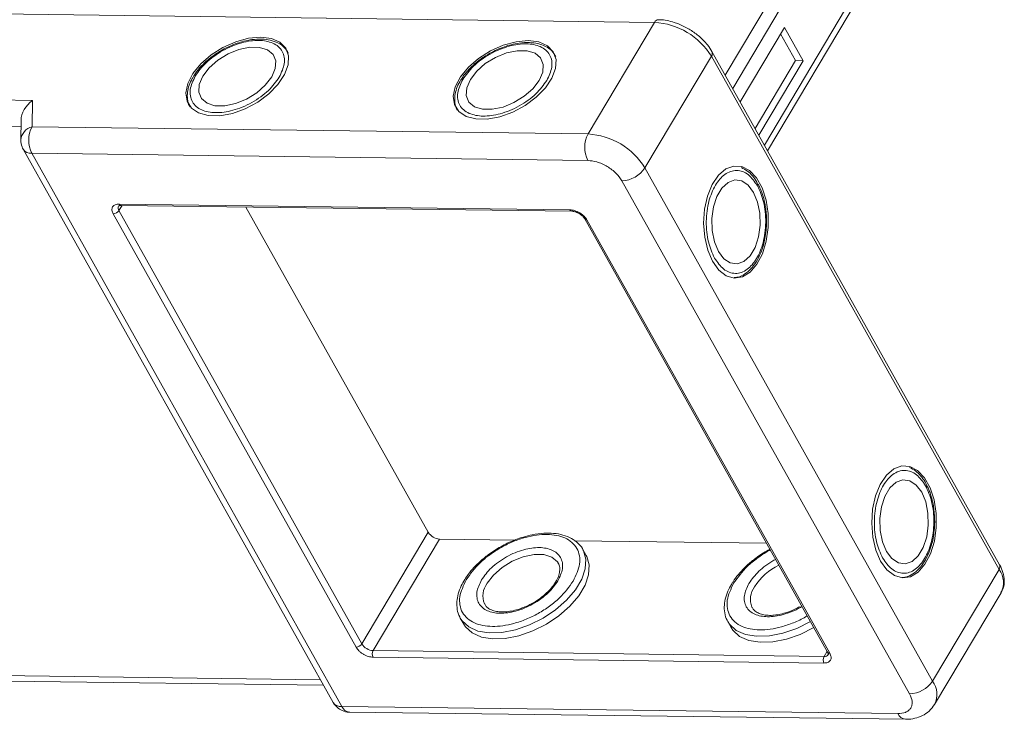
# Model space of a CAD drawing. Header units: millimetres. Extents: x -976 to 1106, y 28 to 1486.
# Tile 40 of 51: x 449 to 525, y 1284 to 1338. Entities that reach past the tile are written whole.
import ezdxf

# ---------------------------------------------------------------- set-up
doc = ezdxf.new("R2010")
doc.units = ezdxf.units.MM

msp = doc.modelspace()

# ---------------------------------------------------------------- linework, layer by layer
at = {"color": 7, "linetype": 'Continuous', "lineweight": 15}
for p, q in [((511.07, 1346.606), (503.203, 1333.379)), ((503.78, 1332.35), (511.948, 1346.084)), ((514.399, 1341.709), (506.231, 1327.975)), ((506.47, 1327.549), (514.461, 1340.986)), ((443.156, 1338.162), (497.747, 1337.459)), ((497.747, 1337.459), (492.62, 1328.84)), ((507.775, 1337.069), (504.356, 1331.321)), ((509.217, 1334.496), (507.775, 1337.069)), ((508.627, 1334.503), (507.474, 1336.562)), ((497.012, 1326.229), (502.138, 1334.848)), ((502.138, 1334.848), (524.341, 1295.217)), ((524.381, 1295.578), (502.178, 1335.208)), ((505.51, 1329.262), (508.627, 1334.503)), ((505.798, 1328.747), (509.217, 1334.496)), ((509.217, 1334.496), (508.627, 1334.503)), ((449.727, 1331.436), (423.339, 1331.775)), ((449.7, 1329.392), (449.727, 1331.436)), ((423.313, 1329.732), (448.845, 1329.403)), ((448.852, 1329.909), (448.832, 1328.382)), ((492.62, 1328.84), (449.7, 1329.392)), ((449.016, 1327.657), (472.95, 1284.938)), ((449.674, 1327.349), (473.607, 1284.631)), ((449.674, 1327.349), (492.594, 1326.797)), ((519.215, 1286.598), (497.012, 1326.229)), ((495.229, 1325.23), (517.432, 1285.599)), ((456.649, 1323.321), (456.41, 1322.919)), ((456.416, 1323.43), (491.218, 1322.982)), ((456.562, 1323.322), (491.364, 1322.874)), ((474.707, 1289.215), (455.964, 1322.669)), ((475.153, 1289.465), (456.41, 1322.919)), ((466.209, 1323.198), (480.279, 1298.084)), ((492.371, 1322.276), (511.113, 1288.821)), ((492.535, 1322.199), (511.278, 1288.744)), ((475.153, 1289.465), (480.279, 1298.084)), ((476.031, 1288.943), (481.157, 1297.562)), ((481.157, 1297.562), (486.973, 1297.487)), ((491.576, 1297.428), (506.399, 1297.237)), ((492.471, 1296.294), (492.211, 1296.757)), ((524.341, 1295.217), (519.215, 1286.598)), ((519.37, 1284.79), (524.496, 1293.409)), ((484.647, 1292.519), (484.623, 1292.564)), ((505.292, 1292.254), (505.268, 1292.299)), ((482.756, 1291.46), (482.724, 1291.521)), ((482.756, 1291.46), (483.016, 1290.997)), ((503.401, 1291.194), (503.369, 1291.255)), ((503.401, 1291.194), (503.661, 1290.731)), ((510.825, 1287.984), (476.024, 1288.432)), ((510.832, 1288.495), (476.031, 1288.943)), ((511.071, 1288.897), (510.832, 1288.495)), ((471.965, 1286.695), (447.246, 1287.013)), ((447.83, 1286.583), (472.204, 1286.269)), ((516.527, 1284.078), (473.607, 1284.631)), ((474.192, 1284.2), (517.112, 1283.647))]:
    msp.add_line(p, q, dxfattribs=at)
at = {"color": 7, "linetype": 'Continuous', "lineweight": 15, "flags": 128}
for points in [[(467.349, 1336.318), (466.412, 1336.233), (465.421, 1335.963), (464.436, 1335.524), (463.521, 1334.944), (462.733, 1334.259), (462.122, 1333.512), (461.725, 1332.75), (461.568, 1332.022), (461.66, 1331.372), (461.996, 1330.841), (462.555, 1330.464), (463.302, 1330.263), (464.189, 1330.252), (465.161, 1330.43), (466.157, 1330.788), (467.114, 1331.301), (467.972, 1331.939), (468.678, 1332.661), (469.186, 1333.421), (469.465, 1334.172), (469.498, 1334.867), (469.282, 1335.462), (468.831, 1335.919), (468.173, 1336.211), (467.349, 1336.318)], [(462.886, 1333.31), (462.611, 1332.666), (462.574, 1332.071), (462.776, 1331.574), (463.203, 1331.214), (463.819, 1331.022), (464.575, 1331.012), (465.408, 1331.186), (466.253, 1331.529), (467.04, 1332.013), (467.705, 1332.6), (468.195, 1333.241), (468.469, 1333.886), (468.507, 1334.48), (468.304, 1334.977), (467.877, 1335.337), (467.261, 1335.529), (466.506, 1335.539), (465.672, 1335.365), (464.827, 1335.022), (464.041, 1334.538), (463.376, 1333.951), (462.886, 1333.31)], [(487.994, 1336.052), (487.057, 1335.968), (486.066, 1335.698), (485.081, 1335.259), (484.166, 1334.678), (483.378, 1333.993), (482.767, 1333.246), (482.37, 1332.485), (482.212, 1331.756), (482.305, 1331.106), (482.641, 1330.576), (483.2, 1330.198), (483.946, 1329.998), (484.834, 1329.986), (485.806, 1330.165), (486.802, 1330.522), (487.759, 1331.036), (488.617, 1331.673), (489.322, 1332.395), (489.831, 1333.155), (490.11, 1333.907), (490.143, 1334.601), (489.927, 1335.196), (489.476, 1335.654), (488.818, 1335.945), (487.994, 1336.052)], [(483.531, 1333.044), (483.256, 1332.4), (483.218, 1331.805), (483.421, 1331.308), (483.848, 1330.949), (484.464, 1330.756), (485.22, 1330.747), (486.053, 1330.92), (486.898, 1331.263), (487.684, 1331.748), (488.35, 1332.334), (488.839, 1332.976), (489.114, 1333.62), (489.152, 1334.215), (488.949, 1334.712), (488.522, 1335.071), (487.906, 1335.263), (487.15, 1335.273), (486.317, 1335.099), (485.472, 1334.756), (484.686, 1334.272), (484.021, 1333.685), (483.531, 1333.044)], [(502.228, 1319.008), (502.715, 1318.335), (503.286, 1317.896), (503.903, 1317.718), (504.529, 1317.812), (505.124, 1318.173), (505.651, 1318.777), (506.076, 1319.586), (506.373, 1320.551), (506.524, 1321.609), (506.518, 1322.696), (506.357, 1323.741), (506.049, 1324.681), (505.616, 1325.455), (505.083, 1326.015), (504.484, 1326.326), (503.858, 1326.368), (503.242, 1326.139), (502.677, 1325.653), (502.197, 1324.941), (501.833, 1324.047), (501.607, 1323.027), (501.534, 1321.946), (501.619, 1320.872), (501.855, 1319.871), (502.228, 1319.008)], [(505.395, 1324.331), (504.974, 1324.891), (504.478, 1325.221), (503.946, 1325.294), (503.421, 1325.104), (502.946, 1324.667), (502.56, 1324.018), (502.294, 1323.209), (502.168, 1322.306), (502.194, 1321.383), (502.37, 1320.513), (502.681, 1319.768), (503.101, 1319.208), (503.598, 1318.878), (504.13, 1318.805), (504.654, 1318.995), (505.129, 1319.433), (505.515, 1320.082), (505.782, 1320.891), (505.907, 1321.793), (505.881, 1322.717), (505.705, 1323.586), (505.395, 1324.331)], [(515.204, 1295.847), (515.691, 1295.175), (516.261, 1294.736), (516.879, 1294.558), (517.505, 1294.652), (518.1, 1295.012), (518.626, 1295.616), (519.052, 1296.426), (519.349, 1297.39), (519.5, 1298.449), (519.494, 1299.535), (519.332, 1300.581), (519.025, 1301.52), (518.592, 1302.294), (518.059, 1302.854), (517.46, 1303.165), (516.834, 1303.208), (516.218, 1302.979), (515.653, 1302.493), (515.173, 1301.78), (514.809, 1300.886), (514.583, 1299.866), (514.51, 1298.786), (514.594, 1297.711), (514.831, 1296.711), (515.204, 1295.847)], [(518.37, 1301.171), (517.95, 1301.731), (517.453, 1302.061), (516.921, 1302.134), (516.397, 1301.944), (515.922, 1301.506), (515.536, 1300.857), (515.269, 1300.048), (515.144, 1299.145), (515.17, 1298.222), (515.346, 1297.353), (515.656, 1296.608), (516.077, 1296.048), (516.573, 1295.718), (517.105, 1295.645), (517.63, 1295.835), (518.105, 1296.272), (518.491, 1296.921), (518.757, 1297.73), (518.883, 1298.633), (518.856, 1299.556), (518.681, 1300.426), (518.37, 1301.171)], [(492.265, 1296.653), (492.44, 1296.02), (492.398, 1295.269), (492.126, 1294.463), (491.637, 1293.641), (490.954, 1292.84), (490.108, 1292.099), (489.14, 1291.452), (488.094, 1290.929), (487.02, 1290.555), (485.968, 1290.347), (484.986, 1290.315), (484.121, 1290.46), (483.413, 1290.776), (482.896, 1291.247), (482.756, 1291.46)], [(492.211, 1296.757), (492.251, 1296.682), (492.265, 1296.653)], [(483.016, 1290.997), (483.156, 1290.784), (483.673, 1290.312), (484.381, 1289.997), (485.245, 1289.851), (486.227, 1289.884), (487.28, 1290.092), (488.354, 1290.466), (489.4, 1290.989), (490.368, 1291.636), (491.213, 1292.377), (491.897, 1293.177), (492.386, 1294), (492.658, 1294.805), (492.7, 1295.557), (492.51, 1296.219), (492.471, 1296.294)], [(484.829, 1294.143), (485.319, 1294.784), (485.984, 1295.371), (486.771, 1295.855), (487.615, 1296.198), (488.449, 1296.372), (489.205, 1296.362), (489.821, 1296.17), (490.247, 1295.81), (490.327, 1295.684)], [(509.788, 1291.188), (509.785, 1291.186), (508.739, 1290.663), (507.665, 1290.289), (506.612, 1290.081), (505.631, 1290.049), (504.766, 1290.194), (504.058, 1290.51), (503.541, 1290.981), (503.401, 1291.194)], [(503.661, 1290.731), (503.8, 1290.518), (504.318, 1290.047), (505.025, 1289.731), (505.89, 1289.586), (506.872, 1289.618), (507.925, 1289.826), (508.999, 1290.2), (510.045, 1290.723), (510.047, 1290.725)]]:
    msp.add_lwpolyline(points, dxfattribs=at)
at = {"color": 7, "linetype": 'Continuous', "lineweight": 15}
for centre, radius, start, end in [((498.07, 1337.313), 0.355, 93.52862, 155.62297), ((497.423, 1331.917), 5.552, 31.86538, 86.65442), ((501.854, 1335.062), 0.356, 322.92762, 24.55976), ((449.975, 1328.278), 1.148, 103.86126, 174.93558), ((451.659, 1328.345), 2.221, 151.86538, 206.65442), ((494.579, 1327.793), 2.221, 151.86538, 206.65442), ((492.297, 1323.298), 5.552, 31.86538, 86.65442), ((449.611, 1328.07), 0.724, 214.84578, 275.02196), ((495.156, 1327.45), 2.221, 271.86957, 326.65022), ((456.687, 1323.125), 0.345, 152.33406, 216.61353), ((456.58, 1323.499), 0.178, 202.96105, 264.24656), ((455.946, 1323.224), 0.555, 271.86957, 326.65022), ((491.377, 1323.046), 0.172, 201.8766, 266.48705), ((492.515, 1322.37), 0.172, 212.15568, 276.63627), ((481.222, 1298.67), 1.11, 211.86538, 266.65442), ((509.485, 1291.282), 4.777, 116.64181, 147.09644), ((524.048, 1295.433), 0.363, 323.63456, 23.5651), ((522.949, 1294.187), 1.732, 333.31625, 36.51573), ((486.133, 1293.17), 1.627, 143.27378, 201.8553), ((506.778, 1292.904), 1.627, 143.27378, 201.8553), ((474.689, 1289.77), 0.555, 271.86957, 326.65022), ((476.096, 1290.051), 1.11, 211.86538, 266.65442), ((476.52, 1288.681), 0.555, 151.86538, 206.65442), ((511.322, 1288.233), 0.555, 151.86538, 206.65442), ((510.872, 1288.858), 0.365, 263.72676, 322.60364), ((511.262, 1288.925), 0.182, 214.9547, 274.88524), ((517.359, 1287.819), 2.221, 271.86957, 326.65022), ((517.824, 1285.568), 1.73, 333.09117, 36.53829), ((473.544, 1285.351), 0.724, 214.81534, 275.02459), ((474.25, 1284.89), 0.693, 202.00407, 265.20355), ((517.194, 1284.37), 0.727, 203.64962, 263.44605)]:
    msp.add_arc(centre, radius, start, end, dxfattribs=at)
msp.add_ellipse((450.304, 1330.406), major_axis=(1.205, 1.175), ratio=0.68854, start_param=1.388354, end_param=2.538555, dxfattribs=at)
for points, knots in [([(500.411, 1336.941), (500.143, 1337.084), (499.768, 1337.286), (499.193, 1337.488), (498.711, 1337.606), (498.3, 1337.671), (498.087, 1337.661), (498.048, 1337.659)], [0, 0, 0, 0, 0.346217, 0.486057, 0.714863, 0.947179, 1, 1, 1, 1]), ([(502.175, 1335.208), (502.07, 1335.378), (501.881, 1335.686), (501.511, 1336.094), (501.048, 1336.524), (500.656, 1336.78), (500.411, 1336.941)], [0, 0, 0, 0, 0.257875, 0.465856, 0.665927, 1, 1, 1, 1]), ([(469.481, 1335.087), (469.388, 1335.239), (469.192, 1335.56), (468.699, 1335.892), (468.111, 1336.102), (467.43, 1336.187), (466.73, 1336.15), (466.076, 1336.021), (465.503, 1335.848), (464.947, 1335.63), (464.575, 1335.434), (464.387, 1335.335)], [0, 0, 0, 0, 0.118209, 0.24823, 0.374681, 0.493648, 0.628528, 0.731845, 0.812905, 0.905352, 1, 1, 1, 1]), ([(462.296, 1333.317), (462.548, 1333.668), (462.936, 1334.206), (463.726, 1334.85), (464.41, 1335.291), (465.146, 1335.647), (466.101, 1335.974), (467.239, 1336.131), (468.173, 1335.947), (468.728, 1335.601), (469.032, 1335.232), (469.186, 1334.78), (469.204, 1334.126), (468.95, 1333.585), (468.784, 1333.234)], [0, 0, 0, 0, 0.119728, 0.18418, 0.25, 0.31582, 0.380272, 0.5, 0.619728, 0.68418, 0.75, 0.81582, 0.880272, 1, 1, 1, 1]), ([(482.941, 1333.052), (483.193, 1333.402), (483.58, 1333.941), (484.371, 1334.585), (485.055, 1335.025), (485.79, 1335.381), (486.746, 1335.708), (487.884, 1335.866), (488.818, 1335.681), (489.373, 1335.335), (489.677, 1334.966), (489.831, 1334.514), (489.849, 1333.86), (489.595, 1333.319), (489.429, 1332.968)], [0, 0, 0, 0, 0.119728, 0.18418, 0.25, 0.31582, 0.380272, 0.5, 0.619728, 0.68418, 0.75, 0.81582, 0.880272, 1, 1, 1, 1]), ([(490.125, 1334.821), (490.032, 1334.974), (489.837, 1335.294), (489.343, 1335.626), (488.756, 1335.836), (488.075, 1335.922), (487.375, 1335.884), (486.721, 1335.755), (486.147, 1335.582), (485.592, 1335.365), (485.22, 1335.168), (485.031, 1335.069)], [0, 0, 0, 0, 0.118209, 0.24823, 0.374681, 0.493648, 0.628528, 0.731845, 0.812905, 0.905352, 1, 1, 1, 1]), ([(464.387, 1335.335), (464.1, 1335.159), (463.698, 1334.913), (463.175, 1334.487), (462.778, 1334.108), (462.424, 1333.702), (462.261, 1333.439), (462.198, 1333.337)], [0, 0, 0, 0, 0.317724, 0.445326, 0.654176, 0.866038, 1, 1, 1, 1]), ([(485.031, 1335.069), (484.745, 1334.894), (484.343, 1334.648), (483.82, 1334.222), (483.423, 1333.842), (483.069, 1333.436), (482.906, 1333.173), (482.843, 1333.071)], [0, 0, 0, 0, 0.317724, 0.445326, 0.654176, 0.866038, 1, 1, 1, 1]), ([(462.198, 1333.337), (462.153, 1333.27), (461.991, 1333.029), (461.812, 1332.602), (461.672, 1332.06), (461.681, 1331.522), (461.754, 1331.131), (461.877, 1330.964), (461.893, 1330.942)], [0, 0, 0, 0, 0.081798, 0.292125, 0.507678, 0.729974, 0.964839, 1, 1, 1, 1]), ([(468.784, 1333.234), (468.532, 1332.884), (468.145, 1332.345), (467.354, 1331.701), (466.67, 1331.26), (465.935, 1330.904), (464.979, 1330.577), (463.842, 1330.42), (462.907, 1330.604), (462.352, 1330.951), (462.048, 1331.319), (461.895, 1331.771), (461.876, 1332.426), (462.131, 1332.966), (462.296, 1333.317)], [0, 0, 0, 0, 0.119728, 0.18418, 0.25, 0.31582, 0.380272, 0.5, 0.619728, 0.68418, 0.75, 0.81582, 0.880272, 1, 1, 1, 1]), ([(482.843, 1333.071), (482.798, 1333.004), (482.635, 1332.764), (482.457, 1332.336), (482.317, 1331.794), (482.326, 1331.256), (482.398, 1330.865), (482.522, 1330.698), (482.538, 1330.677)], [0, 0, 0, 0, 0.081798, 0.292125, 0.507678, 0.729974, 0.964839, 1, 1, 1, 1]), ([(489.429, 1332.968), (489.177, 1332.618), (488.79, 1332.079), (487.999, 1331.435), (487.315, 1330.994), (486.58, 1330.639), (485.624, 1330.312), (484.486, 1330.154), (483.552, 1330.338), (482.997, 1330.685), (482.693, 1331.054), (482.54, 1331.505), (482.521, 1332.16), (482.776, 1332.7), (482.941, 1333.052)], [0, 0, 0, 0, 0.119728, 0.18418, 0.25, 0.31582, 0.380272, 0.5, 0.619728, 0.68418, 0.75, 0.81582, 0.880272, 1, 1, 1, 1]), ([(448.832, 1328.382), (448.847, 1328.198), (448.867, 1327.943), (448.986, 1327.72), (449.019, 1327.658)], [0, 0, 0, 0, 0.721721, 1, 1, 1, 1]), ([(492.594, 1326.797), (492.828, 1326.773), (493.19, 1326.737), (493.71, 1326.539), (494.103, 1326.336), (494.47, 1326.087), (494.892, 1325.724), (495.096, 1325.424), (495.229, 1325.23)], [0, 0, 0, 0, 0.239443, 0.369779, 0.5, 0.630336, 0.760557, 1, 1, 1, 1]), ([(502.379, 1319.261), (502.202, 1319.655), (501.929, 1320.26), (501.766, 1321.267), (501.727, 1322.079), (501.786, 1322.894), (501.981, 1323.885), (502.413, 1324.949), (503.04, 1325.666), (503.618, 1325.973), (504.09, 1326.052), (504.557, 1325.959), (505.133, 1325.648), (505.474, 1325.157), (505.696, 1324.838)], [0, 0, 0, 0, 0.119728, 0.18418, 0.25, 0.31582, 0.380272, 0.5, 0.619728, 0.68418, 0.75, 0.81582, 0.880272, 1, 1, 1, 1]), ([(505.762, 1324.913), (505.726, 1324.986), (505.599, 1325.247), (505.318, 1325.614), (504.922, 1326.009), (504.612, 1326.168), (504.455, 1326.248)], [0, 0, 0, 0, 0.112587, 0.4016915, 0.6979811, 1, 1, 1, 1]), ([(505.696, 1324.838), (505.873, 1324.445), (506.146, 1323.84), (506.309, 1322.833), (506.348, 1322.02), (506.289, 1321.206), (506.094, 1320.215), (505.662, 1319.151), (505.035, 1318.434), (504.457, 1318.126), (503.986, 1318.047), (503.518, 1318.14), (502.942, 1318.452), (502.601, 1318.942), (502.379, 1319.261)], [0, 0, 0, 0, 0.119728, 0.18418, 0.25, 0.31582, 0.380272, 0.5, 0.619728, 0.68418, 0.75, 0.81582, 0.880272, 1, 1, 1, 1]), ([(506.398, 1322.019), (506.389, 1322.355), (506.378, 1322.826), (506.27, 1323.492), (506.139, 1324.026), (505.965, 1324.535), (505.819, 1324.808), (505.762, 1324.913)], [0, 0, 0, 0, 0.317759, 0.445376, 0.654252, 0.86614, 1, 1, 1, 1]), ([(455.964, 1322.669), (455.921, 1322.766), (455.856, 1322.916), (455.865, 1323.094), (455.911, 1323.216), (455.996, 1323.314), (456.148, 1323.407), (456.311, 1323.421), (456.416, 1323.43)], [0, 0, 0, 0, 0.239443, 0.369607, 0.5, 0.630164, 0.760557, 1, 1, 1, 1]), ([(456.385, 1323.284), (456.384, 1323.287), (456.383, 1323.292), (456.483, 1323.326), (456.552, 1323.321), (456.565, 1323.32)], [0, 0, 0, 0, 0.571155, 0.920837, 1, 1, 1, 1]), ([(491.218, 1322.982), (491.335, 1322.97), (491.515, 1322.952), (491.775, 1322.853), (491.972, 1322.752), (492.155, 1322.627), (492.366, 1322.446), (492.469, 1322.296), (492.535, 1322.199)], [0, 0, 0, 0, 0.239443, 0.369607, 0.5, 0.630164, 0.760557, 1, 1, 1, 1]), ([(491.366, 1322.872), (491.398, 1322.871), (491.464, 1322.87), (491.596, 1322.841), (491.758, 1322.787), (491.872, 1322.725), (491.936, 1322.691)], [0, 0, 0, 0, 0.201696, 0.42933, 0.680831, 1, 1, 1, 1]), ([(491.936, 1322.691), (492.017, 1322.637), (492.128, 1322.562), (492.252, 1322.439), (492.326, 1322.352), (492.356, 1322.298), (492.367, 1322.277)], [0, 0, 0, 0, 0.423553, 0.587865, 0.842758, 1, 1, 1, 1]), ([(503.899, 1317.756), (503.989, 1317.761), (504.275, 1317.774), (504.724, 1318.011), (505.2, 1318.409), (505.615, 1318.958), (505.932, 1319.582), (506.148, 1320.213), (506.284, 1320.797), (506.374, 1321.386), (506.39, 1321.807), (506.398, 1322.019)], [0, 0, 0, 0, 0.0634292, 0.2015349, 0.3358501, 0.4622181, 0.6054759, 0.7152068, 0.8013094, 0.8995107, 1, 1, 1, 1]), ([(515.355, 1296.101), (515.177, 1296.494), (514.905, 1297.099), (514.742, 1298.106), (514.702, 1298.919), (514.762, 1299.733), (514.957, 1300.724), (515.389, 1301.788), (516.016, 1302.505), (516.594, 1302.812), (517.065, 1302.891), (517.533, 1302.798), (518.109, 1302.487), (518.45, 1301.996), (518.672, 1301.678)], [0, 0, 0, 0, 0.119728, 0.18418, 0.25, 0.31582, 0.380272, 0.5, 0.619728, 0.68418, 0.75, 0.81582, 0.880272, 1, 1, 1, 1]), ([(518.738, 1301.753), (518.702, 1301.826), (518.575, 1302.086), (518.293, 1302.454), (517.897, 1302.849), (517.588, 1303.007), (517.431, 1303.087)], [0, 0, 0, 0, 0.112587, 0.401692, 0.697981, 1, 1, 1, 1]), ([(518.672, 1301.678), (518.849, 1301.284), (519.122, 1300.679), (519.285, 1299.672), (519.324, 1298.86), (519.264, 1298.045), (519.07, 1297.054), (518.638, 1295.99), (518.011, 1295.273), (517.433, 1294.966), (516.961, 1294.887), (516.494, 1294.98), (515.917, 1295.291), (515.576, 1295.782), (515.355, 1296.101)], [0, 0, 0, 0, 0.119728, 0.18418, 0.25, 0.31582, 0.380272, 0.5, 0.619728, 0.68418, 0.75, 0.81582, 0.880272, 1, 1, 1, 1]), ([(519.374, 1298.859), (519.365, 1299.195), (519.353, 1299.666), (519.245, 1300.331), (519.115, 1300.865), (518.941, 1301.375), (518.795, 1301.647), (518.738, 1301.753)], [0, 0, 0, 0, 0.317759, 0.445376, 0.654252, 0.86614, 1, 1, 1, 1]), ([(516.875, 1294.596), (516.965, 1294.6), (517.251, 1294.613), (517.7, 1294.85), (518.176, 1295.249), (518.591, 1295.797), (518.908, 1296.422), (519.124, 1297.053), (519.26, 1297.636), (519.35, 1298.225), (519.366, 1298.646), (519.374, 1298.859)], [0, 0, 0, 0, 0.063429, 0.201535, 0.33585, 0.462218, 0.605476, 0.715207, 0.801309, 0.899511, 1, 1, 1, 1]), ([(483.211, 1294.419), (483.531, 1294.865), (484.025, 1295.55), (485.031, 1296.37), (485.902, 1296.931), (486.837, 1297.384), (488.054, 1297.8), (489.501, 1298.001), (490.69, 1297.766), (491.397, 1297.325), (491.784, 1296.855), (491.979, 1296.281), (492.002, 1295.448), (491.679, 1294.76), (491.469, 1294.313)], [0, 0, 0, 0, 0.119728, 0.18418, 0.25, 0.31582, 0.380272, 0.5, 0.619728, 0.68418, 0.75, 0.81582, 0.880272, 1, 1, 1, 1]), ([(492.269, 1296.637), (492.266, 1296.646), (492.194, 1296.871), (491.887, 1297.222), (491.356, 1297.634), (490.701, 1297.892), (489.981, 1298.019), (489.184, 1298.028), (488.391, 1297.922), (487.663, 1297.738), (487.015, 1297.515), (486.43, 1297.265), (486.047, 1297.06), (485.88, 1296.971)], [0, 0, 0, 0, 0.005332, 0.1258492, 0.2416002, 0.355505, 0.465495, 0.5705542, 0.6876772, 0.775761, 0.8483025, 0.9336224, 1, 1, 1, 1]), ([(485.88, 1296.971), (485.558, 1296.775), (485.106, 1296.502), (484.508, 1296.032), (484.039, 1295.614), (483.564, 1295.092), (483.248, 1294.694), (483.125, 1294.47), (483.107, 1294.437)], [0, 0, 0, 0, 0.280673, 0.393553, 0.578771, 0.767378, 0.96632, 1, 1, 1, 1]), ([(490.289, 1294.328), (490.439, 1294.647), (490.67, 1295.139), (490.654, 1295.734), (490.514, 1296.144), (490.238, 1296.479), (489.733, 1296.794), (488.884, 1296.962), (487.85, 1296.819), (486.981, 1296.521), (486.312, 1296.198), (485.691, 1295.797), (484.972, 1295.212), (484.619, 1294.722), (484.39, 1294.404)], [0, 0, 0, 0, 0.119728, 0.18418, 0.25, 0.31582, 0.380272, 0.5, 0.619728, 0.68418, 0.75, 0.81582, 0.880272, 1, 1, 1, 1]), ([(506.658, 1296.774), (506.613, 1296.751), (506.235, 1296.557), (505.752, 1296.233), (505.152, 1295.768), (504.684, 1295.348), (504.209, 1294.826), (503.893, 1294.428), (503.77, 1294.204), (503.752, 1294.171)], [0, 0, 0, 0, 0.035963, 0.306542, 0.415363, 0.59392, 0.775743, 0.967531, 1, 1, 1, 1]), ([(503.855, 1294.153), (504.176, 1294.6), (504.668, 1295.288), (505.679, 1296.098), (506.29, 1296.521), (506.647, 1296.691), (506.692, 1296.713)], [0, 0, 0, 0, 0.461375, 0.709741, 0.963378, 1, 1, 1, 1]), ([(507.1, 1295.985), (507.055, 1295.963), (506.786, 1295.836), (506.337, 1295.527), (505.616, 1294.948), (505.264, 1294.457), (505.035, 1294.138)], [0, 0, 0, 0, 0.050531, 0.300506, 0.545286, 1, 1, 1, 1]), ([(490.31, 1295.678), (490.338, 1295.636), (490.429, 1295.498), (490.451, 1295.198), (490.382, 1294.789), (490.19, 1294.341), (489.894, 1293.897), (489.532, 1293.497), (489.152, 1293.156), (488.756, 1292.858), (488.461, 1292.684), (488.326, 1292.604)], [0, 0, 0, 0, 0.064639, 0.213061, 0.340302, 0.461766, 0.602854, 0.712369, 0.803559, 0.910695, 1, 1, 1, 1]), ([(524.483, 1293.434), (524.548, 1293.544), (524.716, 1293.826), (524.768, 1294.371), (524.66, 1294.969), (524.513, 1295.377), (524.385, 1295.567), (524.378, 1295.578)], [0, 0, 0, 0, 0.17547, 0.449364, 0.726639, 0.984439, 1, 1, 1, 1]), ([(483.107, 1294.437), (483.009, 1294.273), (482.791, 1293.908), (482.582, 1293.334), (482.465, 1292.72), (482.507, 1292.121), (482.594, 1291.708), (482.718, 1291.537), (482.724, 1291.53)], [0, 0, 0, 0, 0.161823, 0.359748, 0.56186, 0.770225, 0.99028, 1, 1, 1, 1]), ([(491.469, 1294.313), (491.148, 1293.867), (490.655, 1293.181), (489.648, 1292.361), (488.778, 1291.8), (487.842, 1291.348), (486.626, 1290.932), (485.178, 1290.731), (483.989, 1290.966), (483.282, 1291.407), (482.895, 1291.876), (482.7, 1292.451), (482.677, 1293.284), (483, 1293.972), (483.211, 1294.419)], [0, 0, 0, 0, 0.119728, 0.18418, 0.25, 0.31582, 0.380272, 0.5, 0.619728, 0.68418, 0.75, 0.81582, 0.880272, 1, 1, 1, 1]), ([(484.39, 1294.404), (484.24, 1294.084), (484.009, 1293.593), (484.026, 1292.998), (484.165, 1292.587), (484.442, 1292.252), (484.946, 1291.937), (485.795, 1291.77), (486.83, 1291.913), (487.698, 1292.21), (488.367, 1292.533), (488.989, 1292.934), (489.707, 1293.52), (490.06, 1294.009), (490.289, 1294.328)], [0, 0, 0, 0, 0.119728, 0.18418, 0.25, 0.31582, 0.380272, 0.5, 0.619728, 0.68418, 0.75, 0.81582, 0.880272, 1, 1, 1, 1]), ([(503.752, 1294.171), (503.654, 1294.007), (503.436, 1293.642), (503.227, 1293.068), (503.11, 1292.455), (503.152, 1291.855), (503.238, 1291.442), (503.363, 1291.271), (503.369, 1291.264)], [0, 0, 0, 0, 0.161823, 0.359748, 0.56186, 0.770225, 0.99028, 1, 1, 1, 1]), ([(509.538, 1291.634), (509.496, 1291.607), (509.164, 1291.391), (508.483, 1291.088), (507.273, 1290.663), (505.822, 1290.466), (504.634, 1290.7), (503.927, 1291.141), (503.54, 1291.61), (503.345, 1292.185), (503.321, 1293.018), (503.645, 1293.706), (503.855, 1294.153)], [0, 0, 0, 0, 0.012513, 0.099174, 0.184035, 0.341675, 0.499316, 0.584176, 0.670838, 0.757499, 0.84236, 1, 1, 1, 1]), ([(505.035, 1294.138), (504.885, 1293.819), (504.654, 1293.327), (504.67, 1292.732), (504.81, 1292.322), (505.086, 1291.986), (505.591, 1291.671), (506.44, 1291.504), (507.476, 1291.645), (508.341, 1291.948), (508.839, 1292.172), (509.088, 1292.334), (509.13, 1292.362)], [0, 0, 0, 0, 0.156855, 0.241293, 0.327523, 0.413753, 0.498191, 0.655046, 0.811901, 0.896339, 0.982569, 1, 1, 1, 1]), ([(488.326, 1292.604), (488.066, 1292.472), (487.702, 1292.287), (487.156, 1292.104), (486.709, 1291.992), (486.212, 1291.929), (485.748, 1291.935), (485.336, 1292.01), (484.996, 1292.155), (484.754, 1292.335), (484.677, 1292.493), (484.644, 1292.563)], [0, 0, 0, 0, 0.162901, 0.228053, 0.333924, 0.440155, 0.550607, 0.662868, 0.778276, 0.902285, 1, 1, 1, 1]), ([(508.971, 1292.339), (508.711, 1292.206), (508.347, 1292.021), (507.801, 1291.838), (507.354, 1291.726), (506.857, 1291.663), (506.393, 1291.669), (505.98, 1291.744), (505.641, 1291.889), (505.399, 1292.069), (505.322, 1292.227), (505.289, 1292.297)], [0, 0, 0, 0, 0.162901, 0.228053, 0.333924, 0.440155, 0.550607, 0.662868, 0.778276, 0.902285, 1, 1, 1, 1]), ([(476.024, 1288.432), (475.907, 1288.444), (475.726, 1288.462), (475.466, 1288.561), (475.27, 1288.662), (475.086, 1288.786), (474.875, 1288.968), (474.773, 1289.118), (474.707, 1289.215)], [0, 0, 0, 0, 0.2394429, 0.3696073, 0.4999999, 0.6301644, 0.7605571, 1, 1, 1, 1]), ([(511.278, 1288.744), (511.32, 1288.647), (511.386, 1288.498), (511.377, 1288.319), (511.331, 1288.198), (511.246, 1288.1), (511.094, 1288.007), (510.931, 1287.993), (510.825, 1287.984)], [0, 0, 0, 0, 0.239443, 0.369607, 0.5, 0.630164, 0.760557, 1, 1, 1, 1]), ([(511.11, 1288.822), (511.118, 1288.81), (511.146, 1288.764), (511.165, 1288.701), (511.167, 1288.646), (511.17, 1288.643), (511.161, 1288.638), (511.158, 1288.637)], [0, 0, 0, 0, 0.08898, 0.3352678, 0.5881371, 0.8910322, 1, 1, 1, 1]), ([(517.432, 1285.599), (517.517, 1285.406), (517.648, 1285.106), (517.629, 1284.749), (517.538, 1284.506), (517.368, 1284.311), (517.064, 1284.124), (516.738, 1284.096), (516.527, 1284.078)], [0, 0, 0, 0, 0.239443, 0.369779, 0.5, 0.630336, 0.760557, 1, 1, 1, 1]), ([(472.952, 1284.94), (472.959, 1284.927), (473.026, 1284.785), (473.244, 1284.542), (473.641, 1284.295), (473.989, 1284.177), (474.174, 1284.206), (474.19, 1284.208)], [0, 0, 0, 0, 0.029889, 0.313124, 0.62695, 0.967544, 1, 1, 1, 1]), ([(517.11, 1283.655), (517.151, 1283.652), (517.4, 1283.634), (517.85, 1283.705), (518.438, 1283.902), (518.982, 1284.255), (519.236, 1284.605), (519.364, 1284.782)], [0, 0, 0, 0, 0.045161, 0.275049, 0.511569, 0.752735, 1, 1, 1, 1])]:
    msp.add_open_spline(points, degree=3, knots=knots, dxfattribs=at)

doc.saveas('drawing.dxf')
